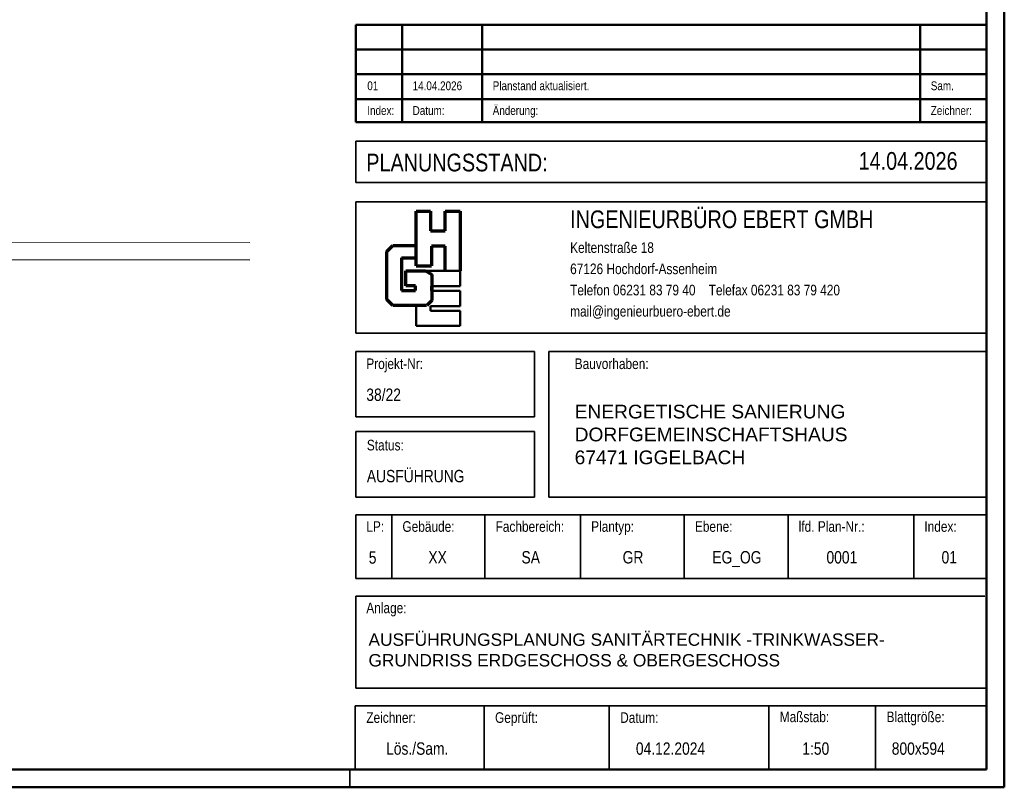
# Model space of a CAD drawing. Extents: x -132 to 668, y -61 to 533.
# Tile 98 of 111: x 390 to 668, y -61 to 156. Entities that reach past the tile are written whole.
import ezdxf
from ezdxf.lldxf.tags import DXFTag

# ---------------------------------------------------------------- set-up
doc = ezdxf.new("R2010")
doc.units = 0
doc.layers.get('0').update_dxf_attribs({"lineweight": 5})
for name, color, linetype, lineweight in [('5_EG-BESTAND', 7, 'Continuous', 25), ('L_Index', 7, 'Continuous', 50), ('Plankopf', 7, 'Continuous', 35), ('Plannummer', 7, 'Continuous', 35)]:
    doc.layers.add(name, color=color, linetype=linetype, lineweight=lineweight)
doc.layers.add('Rahmen', color=7, linetype='Continuous', lineweight=35, true_color=0x009900)
doc.styles.add('Arial', font='arial.ttf')
tags = doc.linetypes.add('PUNKT2_S9', pattern=[0.0005, 0, -0.0005]).pattern_tags.tags
tags[6:7] = [DXFTag(74, 4), DXFTag(75, 0), DXFTag(340, '0'), DXFTag(46, 1.0), DXFTag(50, 0.0), DXFTag(44, 0.0), DXFTag(45, 0.0)]
tags[4:5] = [DXFTag(74, 4), DXFTag(75, 0), DXFTag(340, '0'), DXFTag(46, 1.0), DXFTag(50, 0.0), DXFTag(44, 0.0), DXFTag(45, 0.0)]

# ---------------------------------------------------------------- blocks, each defined once
blk = doc.blocks.new('Referenz-A07AMLO71N', base_point=(-89.16, -60.05))
at = {"layer": '5_EG-BESTAND', "color": 0, "linetype": 'PUNKT2_S9', "lineweight": 13, "ltscale": 0.13}
blk.add_line((455.05, 93.17), (354.25, 93.32), dxfattribs=at)
at = {"layer": '5_EG-BESTAND', "color": 0, "lineweight": -2}
blk.add_line((455.05, 88.17), (386.2, 88.27), dxfattribs=at)

msp = doc.modelspace()

# ---------------------------------------------------------------- linework, layer by layer
at = {"layer": 'L_Index', "linetype": 'Continuous', "lineweight": 50, "ltscale": 0.025}
for p, q in [((485.02, 154.72), (485.02, 127.22)), ((663.38, 154.72), (485.02, 154.72)), ((498.12, 154.72), (498.12, 127.22)), ((520.76, 154.72), (520.76, 127.22)), ((644.61, 154.72), (644.61, 127.22)), ((663.38, 147.72), (485.02, 147.72)), ((663.38, 140.72), (485.02, 140.72)), ((663.38, 133.72), (485.02, 133.72)), ((663.38, 127.22), (485.02, 127.22))]:
    msp.add_line(p, q, dxfattribs=at)
at = {"layer": 'Plankopf', "color": 7, "linetype": 'Continuous', "lineweight": 35, "ltscale": 0.35}
for p, q in [((485.02, 110.09), (485.02, 121.76)), ((663.4, 121.76), (485.02, 121.76)), ((485.02, 110.09), (663.4, 110.09)), ((485.02, 104.63), (485.02, 67.51)), ((663.4, 104.63), (485.02, 104.63)), ((485.02, 67.51), (663.4, 67.51)), ((485.02, 62.35), (485.02, 43.79)), ((535.55, 62.35), (485.02, 62.35)), ((535.55, 43.79), (535.55, 62.35)), ((663.4, 62.35), (539.67, 62.35)), ((539.67, 62.35), (539.67, 21.11)), ((485.02, 43.79), (535.55, 43.79)), ((535.55, 39.67), (485.02, 39.67)), ((485.02, 39.67), (485.02, 21.11)), ((535.55, 21.11), (535.55, 39.67)), ((485.02, 21.11), (535.55, 21.11)), ((539.67, 21.11), (663.4, 21.11)), ((485.02, -32.94), (663.4, -32.94))]:
    msp.add_line(p, q, dxfattribs=at)
at = {"layer": 'Plankopf', "color": 173, "linetype": 'Continuous', "lineweight": 70, "ltscale": 0.7, "true_color": 0x4e4eec}
for p, q in [((502.09, 86.57), (502.09, 102.02)), ((502.09, 102.02), (506.19, 102.02)), ((506.19, 102.02), (506.19, 96.45)), ((510.28, 102.02), (514.58, 102.02)), ((510.28, 96.45), (510.28, 102.02)), ((514.58, 102.02), (514.58, 85.16)), ((506.19, 96.45), (510.28, 96.45)), ((510.28, 92.15), (506.43, 92.15)), ((506.43, 92.15), (506.43, 86.57)), ((510.28, 85.16), (510.28, 92.15)), ((502.09, 86.57), (506.43, 86.57))]:
    msp.add_line(p, q, dxfattribs=at)
at = {"layer": 'Plankopf', "color": 13, "linetype": 'Continuous', "lineweight": 70, "ltscale": 0.7, "true_color": 0xec4e4e}
for p, q in [((493.81, 90.56), (495.5, 92.25)), ((495.5, 92.25), (502.09, 92.25)), ((493.81, 77.05), (493.81, 90.56)), ((498, 88.84), (502.09, 88.84)), ((498, 88.84), (498, 79.61)), ((499.23, 80.84), (499.23, 85.14)), ((499.23, 85.14), (504.76, 85.14)), ((504.76, 85.14), (506.51, 84.12)), ((506.51, 84.12), (506.51, 76.75)), ((501.89, 80.84), (499.23, 80.84)), ((501.89, 79.61), (501.89, 80.84)), ((506.51, 79.47), (506.51, 80.78)), ((498, 79.61), (501.89, 79.61)), ((495.55, 75.31), (493.81, 77.05)), ((505.08, 75.31), (495.55, 75.31)), ((506.51, 76.75), (505.12, 75.36))]:
    msp.add_line(p, q, dxfattribs=at)
at = {"layer": 'Plankopf', "color": 40, "linetype": 'Continuous', "lineweight": 50, "ltscale": 0.5, "true_color": 0xffd600}
for p, q in [((514.58, 85.14), (504.8, 85.14)), ((514.58, 80.78), (514.58, 85.14)), ((506.54, 80.78), (514.58, 80.78)), ((514.58, 79.47), (506.54, 79.47)), ((514.58, 79.47), (514.58, 75.17)), ((502.1, 69.59), (502.1, 75.29)), ((506.19, 75.17), (514.58, 75.17)), ((506.19, 73.86), (506.19, 75.17)), ((514.58, 73.86), (506.19, 73.86)), ((514.58, 69.57), (514.58, 73.86)), ((502.1, 69.59), (514.58, 69.59))]:
    msp.add_line(p, q, dxfattribs=at)
at = {"layer": 'Plankopf', "color": 7, "linetype": 'Continuous', "lineweight": 35, "ltscale": 0.0455}
for p, q in [((663.52, 16.1), (485.02, 16.1)), ((485.02, -1.91), (485.02, 16.1)), ((495.23, -1.91), (495.23, 16.1)), ((521.56, -1.91), (521.56, 16.1)), ((548.59, -1.91), (548.59, 16.1)), ((577.93, -1.91), (577.93, 16.1)), ((607.27, -1.91), (607.27, 16.1)), ((642.8, -1.91), (642.8, 16.1))]:
    msp.add_line(p, q, dxfattribs=at)
at = {"layer": 'Plankopf', "linetype": 'Continuous', "lineweight": 35, "ltscale": 0.035}
for p, q in [((663.52, -1.91), (485.02, -1.91)), ((663.4, -37.94), (484.9, -37.94))]:
    msp.add_line(p, q, dxfattribs=at)
at = {"layer": 'Plankopf', "linetype": 'Continuous', "lineweight": 35, "ltscale": 3.5}
for p, q in [((485.02, -6.91), (662.91, -6.91)), ((485.02, -6.91), (485.02, -32.94)), ((484.9, -37.94), (484.9, -55.95)), ((521.3, -55.95), (521.3, -37.94)), ((556.68, -55.95), (556.68, -37.94)), ((601.79, -55.95), (601.79, -37.94)), ((631.98, -55.95), (631.98, -37.94))]:
    msp.add_line(p, q, dxfattribs=at)
at = {"layer": 'Plankopf', "linetype": 'Continuous', "lineweight": 25, "ltscale": 0.025}
msp.add_line((663.4, -55.95), (484.9, -55.95), dxfattribs=at)
at = {"layer": 'Rahmen', "ltscale": 0.35}
msp.add_line((483.4, -60.95), (483.4, -55.96), dxfattribs=at)
at = {"layer": 'Rahmen', "lineweight": 50, "ltscale": 0.5}
for points in [[(668.4, -60.95), (668.4, 533.05), (-131.6, 533.05), (-131.6, -60.95), (318.4, -60.95), (568.4, -60.95), (668.4, -60.95)], [(663.4, -55.95), (663.4, 528.05), (-106.6, 528.05), (-106.6, -55.95), (313.4, -55.95), (563.4, -55.95), (663.4, -55.95)]]:
    msp.add_lwpolyline(points, close=True, dxfattribs=at)

# ---------------------------------------------------------------- block references
at = {"color": 251, "lineweight": 25, "ltscale": 0.25, "true_color": 0x585858}
msp.add_blockref('Referenz-A07AMLO71N', (-89.16, -60.05), dxfattribs=at)

# ---------------------------------------------------------------- texts
at = {"layer": 'L_Index', "linetype": 'Continuous', "lineweight": 25, "ltscale": 0.625, "style": 'Arial', "width": 0.8}
for s, p in [('01', (488.3, 136.22, 10.74)), ('14.04.2026', (501.12, 136.22, 10.74)), ('Planstand aktualisiert.', (523.76, 136.22, 10.74)), ('Sam.', (647.61, 136.22, 10.74)), ('Index:', (488.3, 129.22, 10.74)), ('Datum:', (501.12, 129.22, 10.74)), ('Änderung:', (523.76, 129.22, 10.74)), ('Zeichner:', (647.61, 129.22, 10.74))]:
    msp.add_text(s, height=2.5, dxfattribs=at).set_placement(p)
at = {"layer": 'Plankopf', "linetype": 'Continuous', "ltscale": 0.035, "style": 'Arial', "width": 0.8}
msp.add_text('PLANUNGSSTAND:', height=5.004, dxfattribs=at).set_placement((488.02, 113.25, 10.75))
at = {"layer": 'Plankopf', "linetype": 'Continuous', "lineweight": 50, "ltscale": 0.5, "style": 'Arial', "width": 0.8}
msp.add_text('INGENIEURBÜRO EBERT GMBH', height=5.004, dxfattribs=at).set_placement((545.65, 97.21, -5.59))
at = {"layer": 'Plankopf', "linetype": 'Continuous', "lineweight": 25, "ltscale": 0.25, "style": 'Arial', "width": 0.8}
for s, p in [('Keltenstraße 18', (545.65, 90.2, 10.75)), ('67126 Hochdorf-Assenheim', (545.65, 84.19, 10.75)), ('Telefon 06231 83 79 40    Telefax 06231 83 79 420 ', (545.65, 78.19, 10.75)), ('mail@ingenieurbuero-ebert.de', (545.65, 72.19, 10.75))]:
    msp.add_text(s, height=3.0024, dxfattribs=at).set_placement(p)
at = {"layer": 'Plankopf', "linetype": 'Continuous', "lineweight": 25, "ltscale": 2.5, "style": 'Arial', "width": 0.8}
for s, height, p in [('Projekt-Nr:', 3.0024, (488.02, 57.35, 10.75)), ('Bauvorhaben:', 3.0024, (546.94, 57.35, 10.75)), ('Anlage:', 3.002, (488.02, -11.71, 10.75)), ('Zeichner:', 3.002, (488.02, -42.73, 10.75)), ('Geprüft:', 3.002, (524.42, -42.73, 10.75)), ('Datum:', 3.002, (559.8, -42.73, 10.75)), ('Maßstab:', 3.002, (604.91, -42.52, 10.75)), ('Blattgröße:', 3.0024, (635.11, -42.52, 10.75))]:
    msp.add_text(s, height=height, dxfattribs=at).set_placement(p)
at = {"layer": 'Plankopf', "linetype": 'Continuous', "lineweight": 25, "ltscale": 3.125, "style": 'Arial', "width": 0.8}
for s, height, p in [('Status:', 3.002, (488.17, 34.33, 10.75)), ('LP:', 3.002, (488.02, 11.31, 10.75)), ('Gebäude:', 3.002, (498.23, 11.31, 10.75)), ('Fachbereich:', 3.0024, (524.57, 11.31, 10.75)), ('Plantyp:', 3.002, (551.59, 11.31, 10.75)), ('Ebene:', 3.002, (580.93, 11.31, 10.75)), ('lfd. Plan-Nr.:', 3.0024, (610.27, 11.31, 10.75)), ('Index:', 3.002, (645.8, 11.31, 10.75))]:
    msp.add_text(s, height=height, dxfattribs=at).set_placement(p)
at = {"layer": 'Plankopf', "ltscale": 0.35, "attachment_point": 1, "style": 'Arial'}
for s, insert, char_height, width in [('ENERGETISCHE SANIERUNG DORFGEMEINSCHAFTSHAUS \\P67471 IGGELBACH', (546.92, 47.26), 3.8831, 131.9047), ('\\pt38.779888;AUSFÜHRUNGSPLANUNG SANITÄRTECHNIK -TRINKWASSER-\\PGRUNDRISS ERDGESCHOSS & OBERGESCHOSS', (488.63, -17.43), 3.5028, 178.5805)]:
    msp.add_mtext(s, dxfattribs=dict(at, insert=insert, char_height=char_height, width=width))
at = {"layer": 'Plankopf', "ltscale": 0.35, "style": 'Arial', "width": 0.8}
for tag, p, height in [('14.04.2026', (627.22, 113.72), 5), ('38/22', (488.02, 48.34), 3.5), ('AUSFÜHRUNG', (488.17, 25.32), 3.5), ('Lös./Sam.', (493.61, -51.74), 3.5), ('04.12.2024', (564.24, -51.74), 3.5), ('1:50', (611.3, -51.74), 3.5), ('800x594', (636.58, -51.74), 3.5)]:
    msp.add_attdef(tag, p, '', height=height, dxfattribs=at)
at = {"layer": 'Plannummer', "linetype": 'Continuous', "ltscale": 4.375, "style": 'Arial', "width": 0.8}
for s, height, p in [('5', 3.5, (488.71, 2.3, 10.75)), ('XX', 3.503, (505.56, 2.36, 10.75)), ('SA', 3.503, (531.9, 2.36, 10.75)), ('GR', 3.503, (560.49, 2.36, 10.75)), ('EG_OG', 3.503, (585.83, 2.36, 10.75)), ('0001', 3.503, (618.12, 2.36, 10.75)), ('01', 3.503, (650.66, 2.36, 10.75))]:
    msp.add_text(s, height=height, dxfattribs=at).set_placement(p)

doc.saveas('drawing.dxf')
